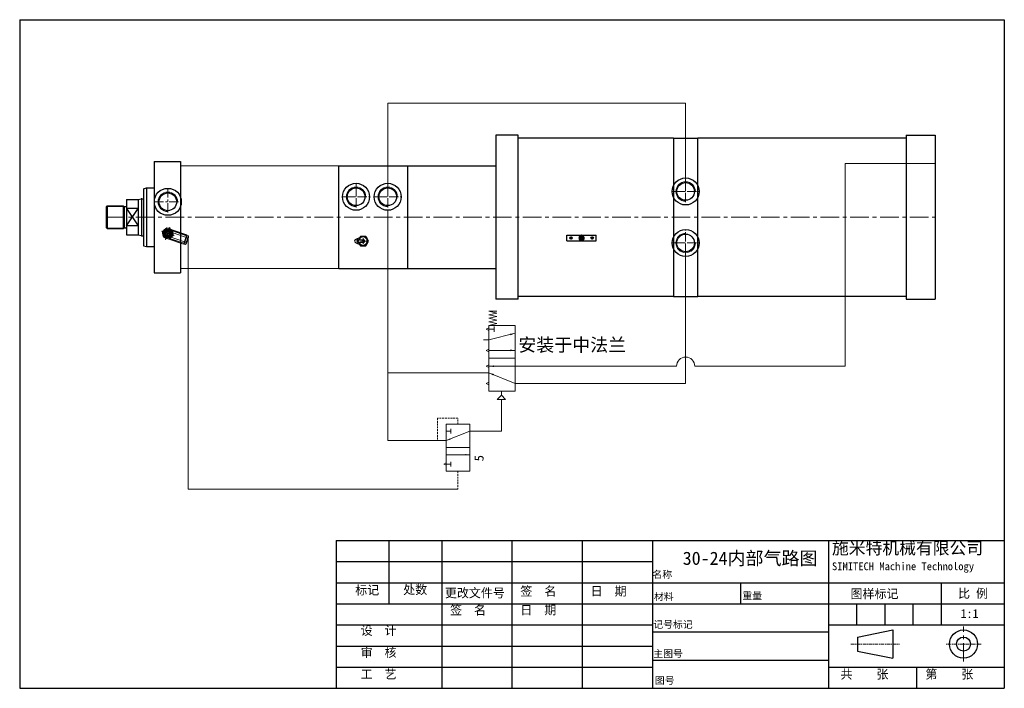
# Model space of a CAD drawing. Header units: millimetres. Extents: x 12686 to 16699, y 5714 to 8717.
# Tile 5 of 20: x 15019 to 16699, y 5714 to 6854. Entities that reach past the tile are written whole.
import ezdxf

# ---------------------------------------------------------------- set-up
doc = ezdxf.new("R2010")
doc.units = ezdxf.units.MM
doc.header["$MEASUREMENT"] = 0
doc.linetypes.add('CENTER', pattern=[50.8, 31.75, -6.35, 6.35, -6.35])
doc.linetypes.add('HIDDEN', pattern=[9.525, 6.35, -3.175])
for name, color, linetype, lineweight in [('图层1', 7, 'Continuous', 25), ('图层2', 3, 'CENTER', 13), ('图层3', 2, 'Continuous', 13), ('图层4', 1, 'Continuous', 30), ('图层7', 4, 'Continuous', 15)]:
    doc.layers.add(name, color=color, linetype=linetype, lineweight=lineweight)
doc.dimstyles.new('ISO-25', dxfattribs={"dimtxt": 2.5, "dimasz": 2.5, "dimexe": 1.25, "dimexo": 0.625, "dimtad": 1, "dimtxsty": 'Standard', "dimcen": 2.5, "dimadec": 0, "dimazin": 0, "dimtfac": 1, "dimtmove": 0, "dimatfit": 3, "dimfxl": 1, "dimarcsym": 0})

# ---------------------------------------------------------------- blocks, each defined once
blk = doc.blocks.new('两位5通气控')
at = {"layer": '图层3'}
for p, q in [((3198.5, 433.5), (3311, 433.5)), ((3198.5, 433.5), (3198.5, 388.5)), ((3254.8, 433.5), (3254.8, 388.5)), ((3311, 433.5), (3311, 388.5)), ((3184.8, 409.9), (3174.3, 409.9)), ((3191.9, 409.9), (3184.8, 417)), ((3184.8, 417), (3184.8, 402.9)), ((3191.9, 409.9), (3184.8, 402.9)), ((3198.5, 409.9), (3191.9, 409.9)), ((3198.5, 388.5), (3311, 388.5)), ((3209.8, 388.5), (3212, 384)), ((3212, 384), (3214.3, 388.5)), ((3239, 388.5), (3241.3, 384)), ((3241.3, 384), (3243.5, 388.5)), ((3266, 388.5), (3268.3, 384)), ((3268.3, 384), (3270.5, 388.5)), ((3286.3, 388.5), (3286.3, 379.3)), ((3299.8, 397.5), (3308.8, 397.5)), ((3302, 388.5), (3304.3, 384)), ((3304.3, 397.5), (3304.3, 388.5)), ((3304.3, 384), (3306.5, 388.5)), ((3311, 388.5), (3314, 402)), ((3314, 402), (3317, 388.5)), ((3317, 388.5), (3320, 402)), ((3320, 402), (3323, 388.5)), ((3323, 388.5), (3326, 402)), ((3326, 402), (3329, 388.5)), ((3329, 388.5), (3332, 402)), ((3332, 402), (3335, 388.5)), ((3335, 388.5), (3335, 402))]:
    blk.add_line(p, q, dxfattribs=at)
for points, override in [([(3230, 388.5), (3212, 433.5)], {"dimscale": 3.5, "dimtad": 0, "dimdsep": 46, "dimpost": ''}), ([(3241.3, 388.5), (3241.3, 433.5)], {"dimscale": 3.5, "dimgap": 0.625, "dimtad": 0, "dimdsep": 46, "dimpost": ''}), ([(3268.3, 433.5), (3268.3, 388.5)], {"dimscale": 3.5, "dimtad": 0, "dimdsep": 46}), ([(3297.5, 433.5), (3286.3, 388.5)], {"dimscale": 3.5, "dimgap": 0.625, "dimtad": 0, "dimdsep": 46, "dimpost": ''})]:
    blk.add_leader(points, dimstyle='ISO-25', override=override, dxfattribs=at)
blk = doc.blocks.new('两位3通气控阀')
at = {"layer": '图层3'}
for p, q in [((2972, -89), (2972, -129)), ((2972, -89), (3052, -89)), ((3012, -89), (3012, -129)), ((3052, -89), (3052, -129)), ((2972, -129), (3052, -129)), ((2980, -121), (2988, -121)), ((2984, -121), (2984, -129)), ((3000, -129), (3000, -167.5)), ((3036, -121), (3044, -121)), ((3038, -129), (3040, -133)), ((3040, -121), (3040, -129)), ((3040, -133), (3042, -129))]:
    blk.add_line(p, q, dxfattribs=at)
at = {"layer": '图层3', "linetype": 'HIDDEN', "ltscale": 0.5}
for p, q in [((2961.5, -109), (2961.5, -143.9)), ((2972, -109), (2961.5, -109)), ((3052, -109), (3082.9, -109)), ((2961.5, -143.9), (3000, -143.9))]:
    blk.add_line(p, q, dxfattribs=at)
at = {"layer": '图层3'}
for points in [[(3000, -129), (2984, -89)], [(3024, -89), (3024, -129)]]:
    blk.add_leader(points, dimstyle='ISO-25', override={"dimscale": 3, "dimtad": 0}, dxfattribs=at)

msp = doc.modelspace()

# ---------------------------------------------------------------- linework, layer by layer
at = {"layer": '图层1'}
for p, q in [((15869.535, 6656.806), (15831.535, 6656.806)), ((15831.535, 6656.806), (15831.535, 6376.806)), ((15869.535, 6376.806), (15869.535, 6656.806)), ((16531.535, 6656.806), (16531.535, 6516.806)), ((16581.535, 6656.806), (16581.535, 6376.806)), ((16134.535, 6651.806), (15869.535, 6651.806)), ((16134.535, 6651.806), (16134.535, 6381.806)), ((16134.535, 6651.806), (16176.535, 6651.806)), ((16176.535, 6381.806), (16176.535, 6651.806)), ((16531.535, 6651.806), (16176.535, 6651.806)), ((15248.535, 6611.806), (15248.535, 6421.806)), ((15248.535, 6611.806), (15293.535, 6611.806)), ((15293.535, 6611.806), (15293.535, 6421.806)), ((15563.535, 6429.306), (15563.535, 6604.306)), ((15563.535, 6604.306), (15831.535, 6604.306)), ((15681.535, 6429.306), (15681.535, 6604.306)), ((15230.535, 6565.466), (15235.535, 6566.806)), ((15230.535, 6565.466), (15230.535, 6468.145)), ((15235.535, 6566.806), (15248.535, 6566.806)), ((15235.535, 6566.806), (15235.535, 6466.806)), ((15168.535, 6536.306), (15166.535, 6534.306)), ((15168.535, 6536.306), (15168.535, 6497.306)), ((15168.535, 6536.306), (15196.035, 6536.306)), ((15196.035, 6536.306), (15197.242, 6535.099)), ((15196.035, 6536.306), (15196.035, 6497.306)), ((15201.535, 6546.806), (15201.535, 6486.806)), ((15201.535, 6546.806), (15221.535, 6546.806)), ((15221.535, 6546.806), (15226.752, 6548.203)), ((15221.535, 6546.806), (15221.535, 6486.806)), ((15227.133, 6548.306), (15230.535, 6548.306)), ((15227.133, 6548.28), (15227.133, 6485.332)), ((15166.535, 6534.306), (15166.535, 6499.306)), ((15197.535, 6534.896), (15197.535, 6498.716)), ((15197.949, 6534.806), (15200.535, 6534.806)), ((15201.535, 6501.839), (15221.535, 6531.772)), ((15201.535, 6531.772), (15221.535, 6501.839)), ((15221.535, 6531.772), (15201.535, 6531.772)), ((15221.535, 6501.839), (15201.535, 6501.839)), ((16531.535, 6516.806), (16531.535, 6376.806)), ((15166.535, 6499.306), (15168.535, 6497.306)), ((15168.535, 6497.306), (15196.035, 6497.306)), ((15196.035, 6497.306), (15197.242, 6498.513)), ((15197.949, 6498.806), (15200.535, 6498.806)), ((15201.535, 6486.806), (15221.535, 6486.806)), ((15221.535, 6486.806), (15226.752, 6485.408)), ((15227.133, 6485.306), (15230.535, 6485.306)), ((15953.035, 6476.314), (15953.035, 6486.314)), ((15953.035, 6486.314), (16003.035, 6486.314)), ((16003.035, 6476.314), (16003.035, 6486.314)), ((15230.535, 6468.145), (15235.535, 6466.806)), ((15592.108, 6478.907), (15602.025, 6483.452)), ((15592.108, 6473.452), (15602.025, 6468.907)), ((15596.218, 6477.974), (15605.164, 6478.672)), ((15596.218, 6474.385), (15605.164, 6473.687)), ((15600.739, 6484.179), (15599.706, 6482.389)), ((15599.706, 6469.97), (15600.739, 6468.179)), ((15609.977, 6484.179), (15600.739, 6484.179)), ((15600.739, 6468.179), (15609.977, 6468.179)), ((15614.596, 6476.179), (15609.977, 6484.179)), ((15609.977, 6468.179), (15614.596, 6476.179)), ((15953.035, 6476.314), (16003.035, 6476.314)), ((15235.535, 6466.806), (15248.535, 6466.806)), ((15248.535, 6421.806), (15293.535, 6421.806)), ((15563.535, 6429.306), (15831.535, 6429.306)), ((15869.535, 6376.806), (15831.535, 6376.806)), ((16134.535, 6381.806), (15869.535, 6381.806)), ((16134.535, 6381.806), (16176.535, 6381.806)), ((16531.535, 6381.806), (16176.535, 6381.806)), ((15649.256, 5965.586), (15649.256, 5857.586)), ((15739.256, 5965.586), (15739.256, 5713.586)), ((15859.256, 5965.586), (15859.256, 5713.586)), ((15979.256, 5965.586), (15979.256, 5713.586)), ((16099.256, 5965.586), (16099.256, 5713.586)), ((16399.256, 5965.586), (16399.256, 5713.586)), ((15559.256, 5929.586), (16099.256, 5929.586)), ((15559.256, 5893.586), (16699.256, 5893.586)), ((16249.256, 5893.586), (16249.256, 5857.586)), ((16591.256, 5893.586), (16591.256, 5821.586)), ((15559.256, 5857.586), (16699.256, 5857.586)), ((16447.256, 5857.586), (16447.256, 5821.586)), ((16495.256, 5857.586), (16495.256, 5821.586)), ((16543.256, 5857.586), (16543.256, 5821.586)), ((15559.256, 5821.586), (16099.256, 5821.586)), ((16399.256, 5821.586), (16699.256, 5821.586)), ((16448.872, 5801.042), (16508.872, 5813.042)), ((16508.872, 5813.042), (16508.872, 5765.042)), ((16099.256, 5809.586), (16399.256, 5809.586)), ((16448.872, 5801.042), (16448.872, 5777.042)), ((15559.256, 5785.586), (16099.256, 5785.586)), ((16448.872, 5777.042), (16508.872, 5765.042)), ((15559.256, 5749.586), (16099.256, 5749.586)), ((16099.256, 5761.586), (16399.256, 5761.586)), ((16399.256, 5749.586), (16699.256, 5749.586)), ((16549.256, 5749.586), (16549.256, 5713.586))]:
    msp.add_line(p, q, dxfattribs=at)
at = {"layer": '图层1', "ltscale": 3}
for p, q in [((16531.535, 6656.806), (16581.535, 6656.806)), ((16531.535, 6376.806), (16581.535, 6376.806)), ((16531.535, 6376.806), (16581.535, 6376.806))]:
    msp.add_line(p, q, dxfattribs=at)
at = {"layer": '图层1'}
msp.add_lwpolyline([(15982.035, 6483.623), (15978.035, 6485.933), (15974.035, 6483.623), (15974.035, 6479.005), (15978.035, 6476.695), (15982.035, 6479.005)], close=True, dxfattribs=at)
for centre, radius in [((15593.227, 6551.629), 23), ((15647.227, 6551.629), 23), ((16155.555, 6560.719), 23), ((16155.555, 6560.719), 15.1), ((15272.018, 6543.052), 23), ((15272.018, 6543.052), 15.1), ((15593.227, 6551.629), 15.1), ((15647.227, 6551.629), 15.1), ((15272.018, 6489.052), 7.5), ((15272.018, 6489.052), 7.5), ((15272.018, 6489.052), 4.25), ((15272.018, 6489.052), 4.25), ((15978.035, 6481.314), 4), ((16155.555, 6472.892), 23), ((16155.555, 6472.892), 15.1), ((15596.358, 6476.179), 1), ((15605.358, 6476.179), 1.5), ((15960.035, 6481.314), 2), ((15978.035, 6481.314), 2.5), ((15996.035, 6481.314), 2), ((16629.627, 5789.042), 24), ((16629.627, 5789.042), 12)]:
    msp.add_circle(centre, radius, dxfattribs=at)
for centre, radius, start, end in [((15200.535, 6535.806), 1, 270, 0), ((15227.528, 6545.306), 3, 90, 105), ((15197.949, 6535.806), 1, 225, 270), ((15197.949, 6497.806), 1, 90, 135), ((15200.535, 6497.806), 1, 0, 90), ((15227.528, 6488.306), 3, 255, 270), ((15593.358, 6476.179), 3, 114.624318, 245.375682), ((15596.358, 6476.179), 1.8, 94.460844, 265.539156), ((15605.358, 6476.179), 8, 193.749113, 166.250887), ((15605.358, 6476.179), 7, 196.463989, 163.536011), ((15605.358, 6476.179), 2.5, 265.539156, 94.460844)]:
    msp.add_arc(centre, radius, start, end, dxfattribs=at)
at = {"layer": '图层2', "ltscale": 0.5}
for p, q in [((15593.227, 6574.629), (15593.227, 6528.629)), ((15647.227, 6574.629), (15647.227, 6528.629)), ((16155.555, 6583.719), (16155.555, 6537.719)), ((16155.555, 6577.319), (16155.555, 6544.119)), ((15272.018, 6566.052), (15272.018, 6520.052)), ((15593.227, 6568.229), (15593.227, 6535.029)), ((15647.227, 6568.229), (15647.227, 6535.029)), ((16132.555, 6560.719), (16178.555, 6560.719)), ((16138.955, 6560.719), (16172.155, 6560.719)), ((15249.018, 6543.052), (15295.018, 6543.052)), ((15570.227, 6551.629), (15616.227, 6551.629)), ((15576.627, 6551.629), (15609.827, 6551.629)), ((15624.227, 6551.629), (15670.227, 6551.629)), ((15630.627, 6551.629), (15663.827, 6551.629)), ((16155.555, 6449.892), (16155.555, 6495.892)), ((16155.555, 6456.292), (16155.555, 6489.492)), ((16132.555, 6472.892), (16178.555, 6472.892)), ((16138.955, 6472.892), (16172.155, 6472.892))]:
    msp.add_line(p, q, dxfattribs=at)
at = {"layer": '图层2'}
for p, q in [((15166.535, 6516.806), (16581.535, 6516.806)), ((15600.358, 6476.179), (15610.358, 6476.179)), ((15605.358, 6471.179), (15605.358, 6481.179)), ((15957.535, 6481.314), (15962.535, 6481.314)), ((15960.035, 6478.814), (15960.035, 6483.814)), ((15975.535, 6481.314), (15980.535, 6481.314)), ((15978.035, 6478.814), (15978.035, 6483.814)), ((15993.535, 6481.314), (15998.535, 6481.314)), ((15996.035, 6478.814), (15996.035, 6483.814)), ((16629.627, 5759.042), (16629.627, 5819.042))]:
    msp.add_line(p, q, dxfattribs=at)
at = {"layer": '图层2', "ltscale": 0.3}
for p, q in [((15282.565, 6485.355), (15261.472, 6492.748)), ((15282.565, 6485.355), (15261.472, 6492.748)), ((15268.322, 6478.506), (15275.715, 6499.598)), ((15268.322, 6478.506), (15275.715, 6499.598))]:
    msp.add_line(p, q, dxfattribs=at)
at = {"layer": '图层2', "ltscale": 0.2}
for p, q in [((16437.321, 5789.042), (16520.293, 5789.042)), ((16659.627, 5789.042), (16599.627, 5789.042))]:
    msp.add_line(p, q, dxfattribs=at)
at = {"layer": '图层3'}
for p, q in [((15647.227, 6574.629), (15647.227, 6711.326)), ((15647.227, 6711.326), (16155.555, 6711.326)), ((16155.555, 6583.719), (16155.555, 6711.326)), ((16581.535, 6608.565), (16427.8, 6608.565)), ((16427.8, 6608.565), (16427.8, 6262.722)), ((15647.227, 6528.629), (15647.227, 6251.472)), ((15306.749, 6481.118), (15306.749, 6052.968)), ((16155.555, 6456.292), (16155.555, 6233.472)), ((15819.78, 6251.472), (15647.227, 6251.472)), ((15647.227, 6251.472), (15647.227, 6135.918)), ((15864.78, 6262.722), (16139.98, 6262.722)), ((16171.13, 6262.722), (16427.8, 6262.722)), ((16155.555, 6233.472), (15864.78, 6233.472)), ((15841.174, 6204.064), (15841.174, 6151.918)), ((15841.174, 6151.918), (15787.075, 6151.918)), ((15708.512, 6135.918), (15647.227, 6135.918)), ((15767.075, 6052.968), (15306.749, 6052.968))]:
    msp.add_line(p, q, dxfattribs=at)
msp.add_arc((16155.555, 6262.722), 15.575, 0, 180, dxfattribs=at)
at = {"layer": '图层4'}
for p, q in [((15019.256, 6853.586), (16699.256, 6853.586)), ((15019.256, 6853.586), (15019.256, 5713.586)), ((16699.256, 6853.586), (16699.256, 5713.586)), ((15559.256, 5965.586), (16699.256, 5965.586)), ((15559.256, 5965.586), (15559.256, 5713.586)), ((15019.256, 5713.586), (16699.256, 5713.586)), ((15559.256, 5713.586), (16699.256, 5713.586))]:
    msp.add_line(p, q, dxfattribs=at)
at = {"layer": '图层7'}
for p, q in [((15563.535, 6604.306), (15293.535, 6604.306)), ((15167.535, 6535.306), (15197.035, 6535.306)), ((15167.535, 6498.306), (15197.035, 6498.306)), ((15270.199, 6498.697), (15262.756, 6492.298)), ((15262.756, 6492.298), (15264.575, 6482.654)), ((15276.741, 6486.496), (15266.733, 6490.004)), ((15267.296, 6491.608), (15277.303, 6488.1)), ((15275.255, 6498.287), (15268.781, 6479.816)), ((15279.461, 6495.45), (15270.199, 6498.697)), ((15270.695, 6485.277), (15270.93, 6485.948)), ((15270.695, 6485.277), (15304.103, 6473.568)), ((15273.106, 6492.156), (15273.341, 6492.827)), ((15306.749, 6481.118), (15273.341, 6492.827)), ((15273.838, 6479.407), (15281.281, 6485.805)), ((15277.712, 6495.957), (15279.482, 6495.337)), ((15278.421, 6495.305), (15279.564, 6494.905)), ((15281.281, 6485.805), (15279.461, 6495.45)), ((15279.482, 6495.337), (15304.429, 6486.593)), ((15279.564, 6494.905), (15304.303, 6486.234)), ((15279.801, 6493.471), (15303.882, 6485.031)), ((15279.837, 6493.459), (15303.882, 6485.031)), ((15298.872, 6470.739), (15304.429, 6486.593)), ((15299.854, 6470.818), (15305.146, 6485.918)), ((15301.943, 6470.086), (15307.235, 6485.186)), ((15307.235, 6485.186), (15305.146, 6485.918)), ((15307.19, 6482.376), (15307.235, 6485.186)), ((15264.575, 6482.654), (15273.838, 6479.407)), ((15272.155, 6480.103), (15273.926, 6479.482)), ((15273.116, 6480.169), (15274.259, 6479.769)), ((15273.926, 6479.482), (15298.872, 6470.739)), ((15274.259, 6479.769), (15298.998, 6471.098)), ((15275.339, 6480.741), (15299.42, 6472.301)), ((15275.375, 6480.728), (15299.42, 6472.301)), ((15299.854, 6470.818), (15301.943, 6470.086)), ((15299.887, 6473.633), (15300.736, 6473.335)), ((15301.943, 6470.086), (15303.662, 6472.31)), ((15304.264, 6483.401), (15303.415, 6483.699)), ((15303.662, 6472.31), (15307.19, 6482.376)), ((15563.535, 6429.306), (15563.535, 6435.714)), ((15563.535, 6429.306), (15293.535, 6429.306))]:
    msp.add_line(p, q, dxfattribs=at)
for radius in [7.16, 6.579, 5.96, 5.37, 3.58, 3.289]:
    msp.add_circle((15272.018, 6489.052), radius, dxfattribs=at)
for centre, radius, start, end in [((16155.555, 6560.719), 16.6, 0, 270), ((15272.018, 6543.052), 16.6, 0, 270), ((15593.227, 6551.629), 16.6, 0, 270), ((15647.227, 6551.629), 16.6, 0, 270), ((15272.018, 6489.052), 8.95, 172.438601, 208.930717), ((15272.018, 6489.052), 8.95, 148.930717, 172.438601), ((15272.018, 6489.052), 8.95, 112.438601, 148.930717), ((15272.018, 6489.052), 5.723, 325.684659, 265.684659), ((15272.018, 6489.052), 4.9, 70.684659, 340.684659), ((15272.018, 6489.052), 4.9, 70.684659, 340.684659), ((15272.018, 6489.052), 4.17, 172.446082, 328.923237), ((15272.018, 6489.052), 4.17, 352.446082, 148.923237), ((15272.018, 6489.052), 8.95, 88.930717, 112.438601), ((15272.018, 6489.052), 8.95, 52.438601, 88.930717), ((15272.018, 6489.052), 8.95, 28.930717, 52.438601), ((15272.018, 6489.052), 8.95, 328.930717, 352.438601), ((15272.018, 6489.052), 8.95, 352.438601, 28.930717), ((16155.555, 6472.892), 16.6, 90, 0), ((15272.018, 6489.052), 8.95, 208.930717, 232.438601), ((15272.018, 6489.052), 8.95, 232.438601, 268.930717), ((15272.018, 6489.052), 8.95, 268.930717, 292.438601), ((15272.018, 6489.052), 8.95, 292.438601, 328.930717), ((15978.035, 6481.314), 2.1, 0, 270)]:
    msp.add_arc(centre, radius, start, end, dxfattribs=at)

# ---------------------------------------------------------------- block references
at = {"layer": '图层3', "xscale": -1, "rotation": 270}
msp.add_blockref('两位5通气控', (15431.241, 3021.456), dxfattribs=at)
at = {"layer": '图层3', "rotation": 270}
msp.add_blockref('两位3通气控阀', (15876.04, 9135.877), dxfattribs=at)

# ---------------------------------------------------------------- texts
at = {"layer": '图层3', "attachment_point": 1}
for s, insert, char_height in [('{\\fSimSun|b0|i0|c134|p54;\\C2;安装于中法兰}', (15869.936, 6310.464), 22.5), ('{\\fSimSun|b0|i0|c134|p54;\\C2;30-24内部气路图}', (16150.547, 5946.579), 22.5), ('{\\f宋体|b0|i0|c134|p54;名称}', (16098.931, 5913.628), 12), ('{\\f宋体|b0|i0|c134|p54;标记}', (15591.752, 5888.382), 15), ('{\\f宋体|b0|i0|c134|p54;处数}', (15673.656, 5889.157), 15), ('{\\f宋体|b0|i0|c134|p54;更改文件号}', (15744.752, 5883.553), 15), ('{\\f宋体|b0|i0|c134|p54;签  名}', (15873.544, 5886.492), 15), ('{\\f宋体|b0|i0|c134|p54;日  期}', (15993.544, 5886.659), 15), ('{\\f宋体|b0|i0|c134|p54;图样标记}', (16436.814, 5882.125), 15), ('{\\f宋体|b0|i0|c134|p54;比 例}', (16620.382, 5882.814), 15), ('{\\f宋体|b0|i0|c134|p54;材料}', (16101.465, 5875.877), 12), ('{\\f宋体|b0|i0|c134|p54;重量}', (16252.31, 5877.564), 12), ('{\\f宋体|b0|i0|c134|p54;签  名}', (15753.544, 5854.359), 15), ('{\\f宋体|b0|i0|c134|p54;日  期}', (15873.544, 5854.527), 15), ('{\\f宋体|b0|i0|c134|p54;1:1}', (16624.584, 5848.489), 15), ('{\\f宋体|b0|i0|c134|p54;记号标记}', (16100.371, 5828.337), 12), ('{\\f宋体|b0|i0|c134|p54;设  计}', (15601.004, 5819.622), 15), ('{\\f宋体|b0|i0|c134|p54;审  核}', (15601.004, 5782.036), 15), ('{\\f宋体|b0|i0|c134|p54;主图号}', (16100.371, 5778.673), 12), ('{\\f宋体|b0|i0|c134|p54;工  艺}', (15601.004, 5745.009), 15), ('{\\f宋体|b0|i0|c134|p54;共    张}', (16419.808, 5745.019), 15), ('{\\f宋体|b0|i0|c134|p54;第    张}', (16564.637, 5745.019), 15), ('{\\f宋体|b0|i0|c134|p54;图号}', (16103.021, 5732.877), 12)]:
    msp.add_mtext(s, dxfattribs=dict(at, insert=insert, char_height=char_height))
at = {"layer": '图层3', "insert": (15795.165, 6100.646), "char_height": 15.625, "attachment_point": 1, "rotation": 90}
msp.add_mtext('{\\fSimSun|b0|i0|c134|p54;5}', dxfattribs=at)
at = {"layer": '图层3', "insert": (16405.216, 5963.208), "char_height": 21, "width": 311.90016, "attachment_point": 1}
msp.add_mtext('{\\fSimSun|b0|i0|c134|p2;施米特机械有限公司\\P\\H0.6286x;SIMITECH Machine Technology}', dxfattribs=at)

doc.saveas('drawing.dxf')
